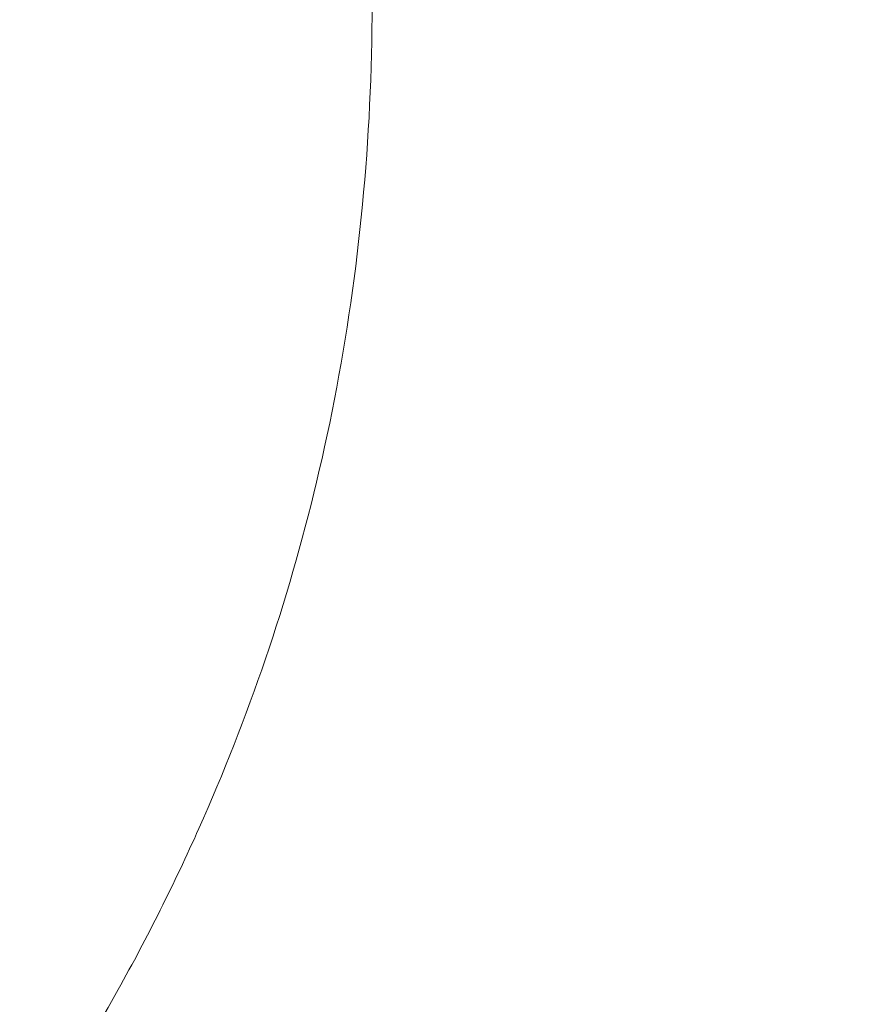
# Model space of a CAD drawing. Header units: millimetres. Extents: x 8 to 587, y 12 to 540.
# Tile 73 of 256: x 532.123 to 532.616, y 122.091 to 122.664. Entities that reach past the tile are written whole.
import ezdxf

# ---------------------------------------------------------------- set-up
doc = ezdxf.new("R2010")
doc.units = ezdxf.units.MM

msp = doc.modelspace()

# ---------------------------------------------------------------- linework, layer by layer
at = {"color": 252, "linetype": 'Continuous', "lineweight": 0}
msp.add_arc((533.31953, 124.78891), 2.13427, 241.68551, 264.66081, dxfattribs=at)
for points, knots in [([(526.09304, 122.37893), (526.18572, 122.32652), (526.3711, 122.22169), (526.65391, 122.07631), (526.93987, 121.93989), (527.22982, 121.81318), (527.52344, 121.69631), (527.81913, 121.59033), (528.11579, 121.49578), (528.39812, 121.41718), (528.66693, 121.35262), (528.92162, 121.30072), (529.17664, 121.25845), (529.43138, 121.2264), (529.67596, 121.20593), (529.91009, 121.19622), (530.13336, 121.19654), (530.35432, 121.20714), (530.57199, 121.22869), (530.77352, 121.25999), (530.9589, 121.29947), (531.12818, 121.34553), (531.27943, 121.39681), (531.41324, 121.45129), (531.53051, 121.50689), (531.64293, 121.56887), (531.75075, 121.63797), (531.85309, 121.71481), (531.94893, 121.79974), (532.03647, 121.89207), (532.11457, 121.99166), (532.17826, 122.09238), (532.22865, 122.19276), (532.26739, 122.29132), (532.29764, 122.39564), (532.31829, 122.50568), (532.32871, 122.62106), (532.32817, 122.72784), (532.32059, 122.82436), (532.31168, 122.88145), (532.30722, 122.90999)], [0, 0, 0, 0, 0.039521, 0.079055, 0.118588, 0.158108, 0.197923, 0.237738, 0.277003, 0.316268, 0.349653, 0.383063, 0.416475, 0.449875, 0.483252, 0.512936, 0.542654, 0.572374, 0.602075, 0.631743, 0.656419, 0.681104, 0.705776, 0.724684, 0.74361, 0.762531, 0.781434, 0.800834, 0.820289, 0.83975, 0.859182, 0.878562, 0.89461, 0.910672, 0.926717, 0.9434, 0.960104, 0.976786, 0.988393, 1, 1, 1, 1]), ([(533.12093, 122.6639), (533.12816, 122.61598), (533.14262, 122.52008), (533.15073, 122.37804), (533.14896, 122.23703), (533.13606, 122.09767), (533.11245, 121.96046), (533.07867, 121.82762), (533.03524, 121.69948), (532.98293, 121.57626), (532.92157, 121.45677), (532.85146, 121.34136), (532.77302, 121.23028), (532.68482, 121.12138), (532.58664, 121.0153), (532.47846, 120.91257), (532.36344, 120.81596), (532.2415, 120.72501), (532.11305, 120.63985), (531.97847, 120.56054), (531.83906, 120.48747), (531.67446, 120.41089), (531.48243, 120.33401), (531.2616, 120.26063), (531.0337, 120.19886), (530.80015, 120.14865), (530.56093, 120.1096), (530.31773, 120.08166), (530.07087, 120.06453), (529.81402, 120.05777), (529.54235, 120.06231), (529.25675, 120.07968), (528.9601, 120.11066), (528.65834, 120.15527), (528.35082, 120.21411), (528.04378, 120.28605), (527.74123, 120.36987), (527.44483, 120.46438), (527.15912, 120.56725), (526.88665, 120.67641), (526.62716, 120.79045), (526.37641, 120.91025), (526.12871, 121.03827), (525.96583, 121.12898), (525.88494, 121.17569), (525.88492, 121.1757)], [0, 0, 0, 0, 0.016496, 0.033007, 0.049504, 0.06631, 0.083131, 0.099939, 0.116397, 0.132868, 0.149328, 0.166019, 0.182719, 0.199412, 0.217442, 0.23549, 0.253541, 0.271575, 0.289918, 0.308274, 0.326633, 0.344979, 0.371328, 0.397842, 0.424356, 0.45118, 0.478004, 0.505114, 0.532224, 0.559459, 0.589262, 0.620781, 0.652301, 0.685654, 0.719008, 0.752792, 0.786576, 0.81921, 0.851843, 0.883035, 0.912236, 0.941476, 0.970716, 0.999995, 1, 1, 1, 1])]:
    msp.add_open_spline(points, degree=3, knots=knots, dxfattribs=at)

doc.saveas('drawing.dxf')
